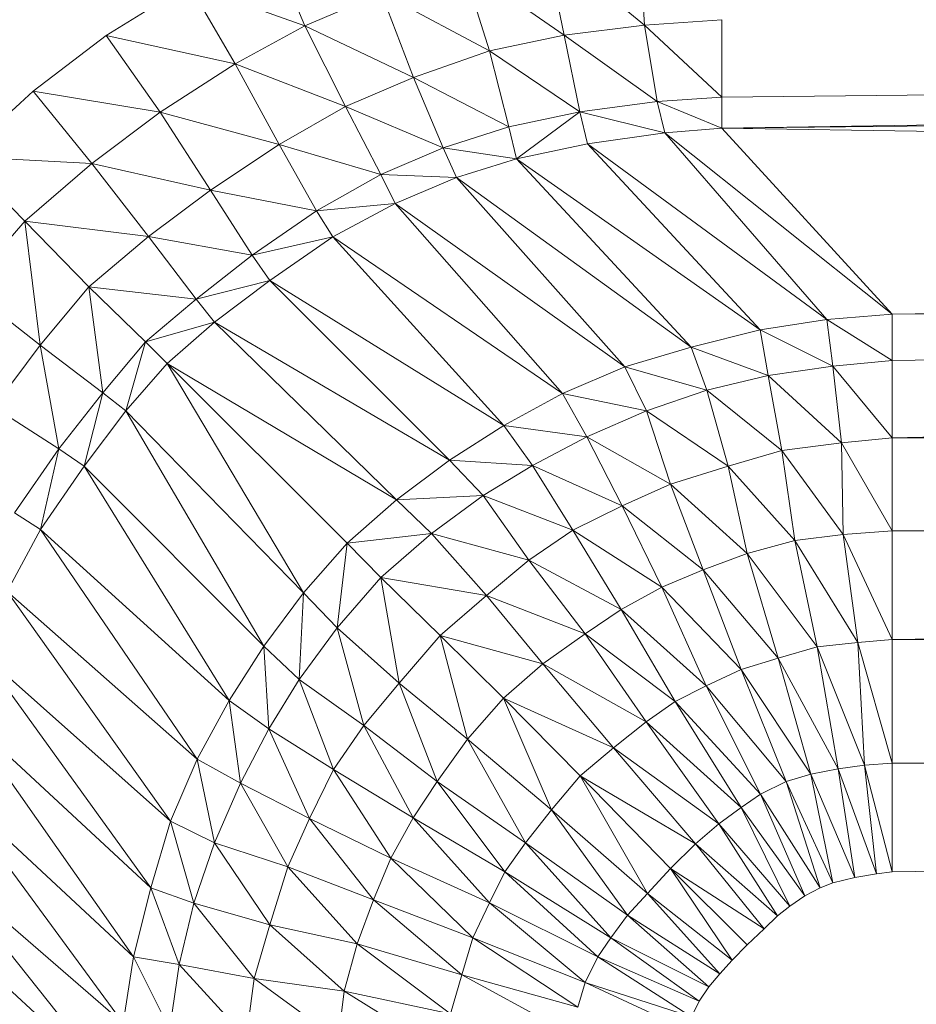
# Model space of a CAD drawing. Header units: metres. Extents: x 391.1 to 427.5, y 12.7 to 28.4.
# Tile 17 of 222: x 408.3884 to 408.4275, y 14.8713 to 14.9142. Entities that reach past the tile are written whole.
import ezdxf

# ---------------------------------------------------------------- set-up
doc = ezdxf.new("R2010")
doc.units = ezdxf.units.M
doc.layers.add('02_MOBILIARIO', color=7, linetype='Continuous', lineweight=18)

# ---------------------------------------------------------------- blocks, each defined once
blk = doc.blocks.new('Family - Plats de dutxa PS-1-153583-01_ENLLUMENAT_PS1')
at = {"layer": '02_MOBILIARIO', "color": 253, "true_color": 0xaaaaaa}
for p, q in [((0.111928, 0.737659), (0.112201, 0.733558)), ((0.112201, 0.733558), (0.111928, 0.737659)), ((0.097415, 0.733531), (0.095896, 0.737171)), ((0.095896, 0.737171), (0.097415, 0.733531)), ((0.112201, 0.733558), (0.107891, 0.737112)), ((0.108701, 0.733124), (0.107891, 0.737112)), ((0.107891, 0.737112), (0.112201, 0.733558)), ((0.107891, 0.737112), (0.108701, 0.733124)), ((0.104282, 0.73618), (0.105446, 0.732452)), ((0.108701, 0.733124), (0.104282, 0.73618)), ((0.105446, 0.732452), (0.104282, 0.73618)), ((0.104282, 0.73618), (0.108701, 0.733124)), ((0.088762, 0.733117), (0.092362, 0.735335)), ((0.088762, 0.733117), (0.092362, 0.735335)), ((0.092362, 0.735335), (0.094387, 0.731878)), ((0.097415, 0.733531), (0.092362, 0.735335)), ((0.094387, 0.731878), (0.092362, 0.735335)), ((0.092362, 0.735335), (0.097415, 0.733531)), ((0.097415, 0.733531), (0.100747, 0.734957)), ((0.100747, 0.734957), (0.097415, 0.733531)), ((0.105446, 0.732452), (0.100747, 0.734957)), ((0.10214, 0.73129), (0.100747, 0.734957)), ((0.100747, 0.734957), (0.105446, 0.732452)), ((0.100747, 0.734957), (0.10214, 0.73129)), ((0.094387, 0.731878), (0.097415, 0.733531)), ((0.097415, 0.733531), (0.094387, 0.731878)), ((0.097415, 0.733531), (0.099184, 0.730019)), ((0.10214, 0.73129), (0.097415, 0.733531)), ((0.099184, 0.730019), (0.097415, 0.733531)), ((0.097415, 0.733531), (0.10214, 0.73129)), ((0.108701, 0.733124), (0.112201, 0.733558)), ((0.112201, 0.733558), (0.108701, 0.733124)), ((0.112201, 0.733558), (0.115559, 0.7338)), ((0.115559, 0.7338), (0.112201, 0.733558)), ((0.115559, 0.730429), (0.112201, 0.733558)), ((0.112746, 0.730237), (0.112201, 0.733558)), ((0.112201, 0.733558), (0.115559, 0.730429)), ((0.112201, 0.733558), (0.112746, 0.730237)), ((0.115559, 0.7338), (0.115559, 0.730429)), ((0.409997, 0.7338), (0.115559, 0.730429)), ((0.115559, 0.730429), (0.115559, 0.7338)), ((0.409997, 0.7338), (0.115559, 0.729081)), ((0.409997, 0.7338), (0.115559, 0.730429)), ((0.115559, 0.729081), (0.409997, 0.7338)), ((0.085589, 0.730688), (0.088762, 0.733117)), ((0.085589, 0.730688), (0.088762, 0.733117)), ((0.094387, 0.731878), (0.088762, 0.733117)), ((0.09112, 0.729771), (0.088762, 0.733117)), ((0.088762, 0.733117), (0.094387, 0.731878)), ((0.088762, 0.733117), (0.09112, 0.729771)), ((0.105446, 0.732452), (0.108701, 0.733124)), ((0.108701, 0.733124), (0.105446, 0.732452)), ((0.112746, 0.730237), (0.108701, 0.733124)), ((0.109381, 0.729785), (0.108701, 0.733124)), ((0.108701, 0.733124), (0.112746, 0.730237)), ((0.108701, 0.733124), (0.109381, 0.729785)), ((0.10214, 0.73129), (0.105446, 0.732452)), ((0.105446, 0.732452), (0.10214, 0.73129)), ((0.109381, 0.729785), (0.105446, 0.732452)), ((0.106288, 0.72914), (0.105446, 0.732452)), ((0.105446, 0.732452), (0.109381, 0.729785)), ((0.105446, 0.732452), (0.106288, 0.72914)), ((0.115559, 0.729081), (0.409997, 0.732452)), ((0.115559, 0.729081), (0.409997, 0.732452)), ((0.09112, 0.729771), (0.094387, 0.731878)), ((0.094387, 0.731878), (0.09112, 0.729771)), ((0.094387, 0.731878), (0.096294, 0.728375)), ((0.099184, 0.730019), (0.094387, 0.731878)), ((0.096294, 0.728375), (0.094387, 0.731878)), ((0.094387, 0.731878), (0.099184, 0.730019)), ((0.099184, 0.730019), (0.10214, 0.73129)), ((0.10214, 0.73129), (0.099184, 0.730019)), ((0.106288, 0.72914), (0.10214, 0.73129)), ((0.103432, 0.728223), (0.10214, 0.73129)), ((0.10214, 0.73129), (0.106288, 0.72914)), ((0.10214, 0.73129), (0.103432, 0.728223)), ((0.082461, 0.727847), (0.085589, 0.730688)), ((0.082461, 0.727847), (0.085589, 0.730688)), ((0.085589, 0.730688), (0.088143, 0.72754)), ((0.09112, 0.729771), (0.085589, 0.730688)), ((0.088143, 0.72754), (0.085589, 0.730688)), ((0.085589, 0.730688), (0.09112, 0.729771)), ((0.112746, 0.730237), (0.109381, 0.729785)), ((0.109381, 0.729785), (0.112746, 0.730237)), ((0.115559, 0.730429), (0.112746, 0.730237)), ((0.112746, 0.730237), (0.115559, 0.730429)), ((0.115559, 0.729081), (0.112746, 0.730237)), ((0.113086, 0.728879), (0.112746, 0.730237)), ((0.112746, 0.730237), (0.115559, 0.729081)), ((0.112746, 0.730237), (0.113086, 0.728879)), ((0.115559, 0.730429), (0.115559, 0.729081)), ((0.115559, 0.729081), (0.115559, 0.730429)), ((0.09112, 0.729771), (0.088143, 0.72754)), ((0.088143, 0.72754), (0.09112, 0.729771)), ((0.096294, 0.728375), (0.09112, 0.729771)), ((0.093312, 0.726384), (0.09112, 0.729771)), ((0.09112, 0.729771), (0.096294, 0.728375)), ((0.09112, 0.729771), (0.093312, 0.726384)), ((0.096294, 0.728375), (0.099184, 0.730019)), ((0.099184, 0.730019), (0.096294, 0.728375)), ((0.103432, 0.728223), (0.099184, 0.730019)), ((0.100727, 0.727059), (0.099184, 0.730019)), ((0.099184, 0.730019), (0.103432, 0.728223)), ((0.099184, 0.730019), (0.100727, 0.727059)), ((0.109381, 0.729785), (0.106288, 0.72914)), ((0.109381, 0.729785), (0.106288, 0.72914)), ((0.106628, 0.727748), (0.109381, 0.729785)), ((0.109381, 0.729785), (0.106628, 0.727748)), ((0.113086, 0.728879), (0.109381, 0.729785)), ((0.109721, 0.728393), (0.109381, 0.729785)), ((0.109381, 0.729785), (0.113086, 0.728879)), ((0.109381, 0.729785), (0.109721, 0.728393)), ((0.106288, 0.72914), (0.103432, 0.728223)), ((0.103432, 0.728223), (0.106288, 0.72914)), ((0.106628, 0.727748), (0.106288, 0.72914)), ((0.106288, 0.72914), (0.106628, 0.727748)), ((0.113086, 0.728879), (0.109721, 0.728393)), ((0.109721, 0.728393), (0.113086, 0.728879)), ((0.115559, 0.729081), (0.113086, 0.728879)), ((0.113086, 0.728879), (0.115559, 0.729081)), ((0.122975, 0.720991), (0.113086, 0.728879)), ((0.120128, 0.720754), (0.113086, 0.728879)), ((0.113086, 0.728879), (0.122975, 0.720991)), ((0.113086, 0.728879), (0.120128, 0.720754)), ((0.409997, 0.724362), (0.115559, 0.729081)), ((0.122975, 0.720991), (0.115559, 0.729081)), ((0.115559, 0.729081), (0.409997, 0.724362)), ((0.115559, 0.729081), (0.122975, 0.720991)), ((0.093312, 0.726384), (0.096294, 0.728375)), ((0.096294, 0.728375), (0.093312, 0.726384)), ((0.100727, 0.727059), (0.096294, 0.728375)), ((0.097919, 0.725476), (0.096294, 0.728375)), ((0.096294, 0.728375), (0.100727, 0.727059)), ((0.096294, 0.728375), (0.097919, 0.725476)), ((0.106628, 0.727748), (0.109721, 0.728393)), ((0.106628, 0.727748), (0.109721, 0.728393)), ((0.120128, 0.720754), (0.109721, 0.728393)), ((0.117235, 0.720304), (0.109721, 0.728393)), ((0.109721, 0.728393), (0.120128, 0.720754)), ((0.109721, 0.728393), (0.117235, 0.720304)), ((0.103432, 0.728223), (0.100727, 0.727059)), ((0.100727, 0.727059), (0.103432, 0.728223)), ((0.106628, 0.727748), (0.103432, 0.728223)), ((0.10401, 0.726933), (0.103432, 0.728223)), ((0.103432, 0.728223), (0.106628, 0.727748)), ((0.103432, 0.728223), (0.10401, 0.726933)), ((0.088143, 0.72754), (0.082461, 0.727847)), ((0.085222, 0.725036), (0.082461, 0.727847)), ((0.082461, 0.727847), (0.088143, 0.72754)), ((0.082461, 0.727847), (0.085222, 0.725036)), ((0.088143, 0.72754), (0.085222, 0.725036)), ((0.085222, 0.725036), (0.088143, 0.72754)), ((0.088143, 0.72754), (0.090615, 0.724362)), ((0.093312, 0.726384), (0.088143, 0.72754)), ((0.090615, 0.724362), (0.088143, 0.72754)), ((0.088143, 0.72754), (0.093312, 0.726384)), ((0.106628, 0.727748), (0.10401, 0.726933)), ((0.10401, 0.726933), (0.106628, 0.727748)), ((0.117235, 0.720304), (0.106628, 0.727748)), ((0.11423, 0.719553), (0.106628, 0.727748)), ((0.106628, 0.727748), (0.117235, 0.720304)), ((0.106628, 0.727748), (0.11423, 0.719553)), ((0.100727, 0.727059), (0.097919, 0.725476)), ((0.097919, 0.725476), (0.100727, 0.727059)), ((0.100727, 0.727059), (0.101344, 0.725804)), ((0.10401, 0.726933), (0.100727, 0.727059)), ((0.101344, 0.725804), (0.100727, 0.727059)), ((0.100727, 0.727059), (0.10401, 0.726933)), ((0.10401, 0.726933), (0.101344, 0.725804)), ((0.101344, 0.725804), (0.10401, 0.726933)), ((0.11423, 0.719553), (0.10401, 0.726933)), ((0.111338, 0.71869), (0.10401, 0.726933)), ((0.10401, 0.726933), (0.11423, 0.719553)), ((0.10401, 0.726933), (0.111338, 0.71869)), ((0.090615, 0.724362), (0.093312, 0.726384)), ((0.093312, 0.726384), (0.090615, 0.724362)), ((0.097919, 0.725476), (0.093312, 0.726384)), ((0.095127, 0.723552), (0.093312, 0.726384)), ((0.093312, 0.726384), (0.097919, 0.725476)), ((0.093312, 0.726384), (0.095127, 0.723552)), ((0.101344, 0.725804), (0.097919, 0.725476)), ((0.097919, 0.725476), (0.101344, 0.725804)), ((0.101344, 0.725804), (0.098635, 0.724354)), ((0.098635, 0.724354), (0.101344, 0.725804)), ((0.111338, 0.71869), (0.101344, 0.725804)), ((0.108633, 0.717527), (0.101344, 0.725804)), ((0.101344, 0.725804), (0.111338, 0.71869)), ((0.101344, 0.725804), (0.108633, 0.717527)), ((0.097919, 0.725476), (0.095127, 0.723552)), ((0.095127, 0.723552), (0.097919, 0.725476)), ((0.098635, 0.724354), (0.097919, 0.725476)), ((0.097919, 0.725476), (0.098635, 0.724354)), ((0.082717, 0.722115), (0.085222, 0.725036)), ((0.085222, 0.725036), (0.082717, 0.722115)), ((0.085222, 0.725036), (0.088009, 0.722169)), ((0.085222, 0.725036), (0.085896, 0.719643)), ((0.085896, 0.719643), (0.085222, 0.725036)), ((0.090615, 0.724362), (0.085222, 0.725036)), ((0.088009, 0.722169), (0.085222, 0.725036)), ((0.085222, 0.725036), (0.090615, 0.724362)), ((0.088009, 0.722169), (0.090615, 0.724362)), ((0.090615, 0.724362), (0.088009, 0.722169)), ((0.090615, 0.724362), (0.092689, 0.721639)), ((0.095127, 0.723552), (0.090615, 0.724362)), ((0.092689, 0.721639), (0.090615, 0.724362)), ((0.090615, 0.724362), (0.095127, 0.723552)), ((0.098635, 0.724354), (0.095127, 0.723552)), ((0.095127, 0.723552), (0.098635, 0.724354)), ((0.098635, 0.724354), (0.095882, 0.72245)), ((0.095882, 0.72245), (0.098635, 0.724354)), ((0.108633, 0.717527), (0.098635, 0.724354)), ((0.106078, 0.716138), (0.098635, 0.724354)), ((0.098635, 0.724354), (0.108633, 0.717527)), ((0.098635, 0.724354), (0.106078, 0.716138)), ((0.409997, 0.724362), (0.122975, 0.720991)), ((0.122975, 0.720991), (0.409997, 0.724362)), ((0.095127, 0.723552), (0.092689, 0.721639)), ((0.092689, 0.721639), (0.095127, 0.723552)), ((0.095127, 0.723552), (0.095882, 0.72245)), ((0.095882, 0.72245), (0.095127, 0.723552)), ((0.095882, 0.72245), (0.092689, 0.721639)), ((0.092689, 0.721639), (0.095882, 0.72245)), ((0.095882, 0.72245), (0.093482, 0.720634)), ((0.093482, 0.720634), (0.095882, 0.72245)), ((0.106078, 0.716138), (0.095882, 0.72245)), ((0.103712, 0.714637), (0.095882, 0.72245)), ((0.095882, 0.72245), (0.106078, 0.716138)), ((0.095882, 0.72245), (0.103712, 0.714637)), ((0.082717, 0.722115), (0.085896, 0.719643)), ((0.085896, 0.719643), (0.082717, 0.722115)), ((0.088009, 0.722169), (0.085896, 0.719643)), ((0.085896, 0.719643), (0.088009, 0.722169)), ((0.092689, 0.721639), (0.088009, 0.722169)), ((0.09048, 0.719778), (0.088009, 0.722169)), ((0.088009, 0.722169), (0.092689, 0.721639)), ((0.088009, 0.722169), (0.09048, 0.719778)), ((0.088009, 0.722169), (0.088619, 0.717569)), ((0.088619, 0.717569), (0.088009, 0.722169)), ((0.409997, 0.722339), (0.122975, 0.718969)), ((0.409997, 0.722339), (0.122975, 0.720991)), ((0.122975, 0.720991), (0.409997, 0.722339)), ((0.409997, 0.722339), (0.122975, 0.715598)), ((0.409997, 0.722339), (0.122975, 0.718969)), ((0.122975, 0.715598), (0.409997, 0.722339)), ((0.092689, 0.721639), (0.09048, 0.719778)), ((0.09048, 0.719778), (0.092689, 0.721639)), ((0.093482, 0.720634), (0.092689, 0.721639)), ((0.092689, 0.721639), (0.093482, 0.720634)), ((0.120128, 0.720754), (0.117235, 0.720304)), ((0.117235, 0.720304), (0.120128, 0.720754)), ((0.122975, 0.720991), (0.120128, 0.720754)), ((0.120128, 0.720754), (0.122975, 0.720991)), ((0.122975, 0.718969), (0.120128, 0.720754)), ((0.120391, 0.718728), (0.120128, 0.720754)), ((0.120128, 0.720754), (0.122975, 0.718969)), ((0.120128, 0.720754), (0.120391, 0.718728)), ((0.122975, 0.718969), (0.122975, 0.720991)), ((0.122975, 0.720991), (0.122975, 0.718969)), ((0.093482, 0.720634), (0.09048, 0.719778)), ((0.09048, 0.719778), (0.093482, 0.720634)), ((0.093482, 0.720634), (0.091424, 0.718834)), ((0.091424, 0.718834), (0.093482, 0.720634)), ((0.103712, 0.714637), (0.093482, 0.720634)), ((0.101401, 0.712901), (0.093482, 0.720634)), ((0.093482, 0.720634), (0.103712, 0.714637)), ((0.093482, 0.720634), (0.101401, 0.712901)), ((0.117235, 0.720304), (0.11423, 0.719553)), ((0.11423, 0.719553), (0.117235, 0.720304)), ((0.120391, 0.718728), (0.117235, 0.720304)), ((0.117573, 0.718315), (0.117235, 0.720304)), ((0.117235, 0.720304), (0.120391, 0.718728)), ((0.117235, 0.720304), (0.117573, 0.718315)), ((0.085896, 0.719643), (0.083873, 0.716946)), ((0.083873, 0.716946), (0.085896, 0.719643)), ((0.085896, 0.719643), (0.088619, 0.717569)), ((0.085896, 0.719643), (0.086705, 0.715131)), ((0.086705, 0.715131), (0.085896, 0.719643)), ((0.088619, 0.717569), (0.085896, 0.719643)), ((0.09048, 0.719778), (0.088619, 0.717569)), ((0.088619, 0.717569), (0.09048, 0.719778)), ((0.09048, 0.719778), (0.089624, 0.716775)), ((0.089624, 0.716775), (0.09048, 0.719778)), ((0.091424, 0.718834), (0.09048, 0.719778)), ((0.09048, 0.719778), (0.091424, 0.718834)), ((0.11423, 0.719553), (0.111338, 0.71869)), ((0.111338, 0.71869), (0.11423, 0.719553)), ((0.117573, 0.718315), (0.11423, 0.719553)), ((0.114906, 0.717677), (0.11423, 0.719553)), ((0.11423, 0.719553), (0.117573, 0.718315)), ((0.11423, 0.719553), (0.114906, 0.717677)), ((0.120391, 0.718728), (0.122975, 0.718969)), ((0.122975, 0.718969), (0.120391, 0.718728)), ((0.122975, 0.718969), (0.122975, 0.715598)), ((0.122975, 0.715598), (0.122975, 0.718969)), ((0.122975, 0.715598), (0.409997, 0.718969)), ((0.122975, 0.715598), (0.409997, 0.718969)), ((0.091424, 0.718834), (0.089624, 0.716775)), ((0.089624, 0.716775), (0.091424, 0.718834)), ((0.101401, 0.712901), (0.091424, 0.718834)), ((0.099255, 0.711018), (0.091424, 0.718834)), ((0.091424, 0.718834), (0.101401, 0.712901)), ((0.091424, 0.718834), (0.099255, 0.711018)), ((0.091424, 0.718834), (0.097357, 0.708856)), ((0.097357, 0.708856), (0.091424, 0.718834)), ((0.111338, 0.71869), (0.108633, 0.717527)), ((0.108633, 0.717527), (0.111338, 0.71869)), ((0.114906, 0.717677), (0.111338, 0.71869)), ((0.112277, 0.716776), (0.111338, 0.71869)), ((0.111338, 0.71869), (0.114906, 0.717677)), ((0.111338, 0.71869), (0.112277, 0.716776)), ((0.117573, 0.718315), (0.120391, 0.718728)), ((0.120391, 0.718728), (0.117573, 0.718315)), ((0.122975, 0.715598), (0.120391, 0.718728)), ((0.120767, 0.715387), (0.120391, 0.718728)), ((0.120391, 0.718728), (0.122975, 0.715598)), ((0.120391, 0.718728), (0.120767, 0.715387)), ((0.114906, 0.717677), (0.117573, 0.718315)), ((0.117573, 0.718315), (0.114906, 0.717677)), ((0.117573, 0.718315), (0.118175, 0.71505)), ((0.120767, 0.715387), (0.117573, 0.718315)), ((0.118175, 0.71505), (0.117573, 0.718315)), ((0.117573, 0.718315), (0.120767, 0.715387)), ((0.112277, 0.716776), (0.114906, 0.717677)), ((0.114906, 0.717677), (0.112277, 0.716776)), ((0.118175, 0.71505), (0.114906, 0.717677)), ((0.115842, 0.71437), (0.114906, 0.717677)), ((0.114906, 0.717677), (0.118175, 0.71505)), ((0.114906, 0.717677), (0.115842, 0.71437)), ((0.088619, 0.717569), (0.086705, 0.715131)), ((0.086705, 0.715131), (0.088619, 0.717569)), ((0.088619, 0.717569), (0.087807, 0.714376)), ((0.087807, 0.714376), (0.088619, 0.717569)), ((0.088619, 0.717569), (0.089624, 0.716775)), ((0.089624, 0.716775), (0.088619, 0.717569)), ((0.108633, 0.717527), (0.106078, 0.716138)), ((0.106078, 0.716138), (0.108633, 0.717527)), ((0.112277, 0.716776), (0.108633, 0.717527)), ((0.109685, 0.71565), (0.108633, 0.717527)), ((0.108633, 0.717527), (0.112277, 0.716776)), ((0.108633, 0.717527), (0.109685, 0.71565)), ((0.083873, 0.716946), (0.086705, 0.715131)), ((0.086705, 0.715131), (0.083873, 0.716946)), ((0.089624, 0.716775), (0.087807, 0.714376)), ((0.087807, 0.714376), (0.089624, 0.716775)), ((0.089624, 0.716775), (0.097357, 0.708856)), ((0.089624, 0.716775), (0.095621, 0.706546)), ((0.095621, 0.706546), (0.089624, 0.716775)), ((0.097357, 0.708856), (0.089624, 0.716775)), ((0.109685, 0.71565), (0.112277, 0.716776)), ((0.112277, 0.716776), (0.109685, 0.71565)), ((0.115842, 0.71437), (0.112277, 0.716776)), ((0.113325, 0.713582), (0.112277, 0.716776)), ((0.112277, 0.716776), (0.115842, 0.71437)), ((0.112277, 0.716776), (0.113325, 0.713582)), ((0.106078, 0.716138), (0.103712, 0.714637)), ((0.103712, 0.714637), (0.106078, 0.716138)), ((0.109685, 0.71565), (0.106078, 0.716138)), ((0.107314, 0.714408), (0.106078, 0.716138)), ((0.106078, 0.716138), (0.109685, 0.71565)), ((0.106078, 0.716138), (0.107314, 0.714408)), ((0.107314, 0.714408), (0.109685, 0.71565)), ((0.109685, 0.71565), (0.107314, 0.714408)), ((0.113325, 0.713582), (0.109685, 0.71565)), ((0.111221, 0.712644), (0.109685, 0.71565)), ((0.109685, 0.71565), (0.113325, 0.713582)), ((0.109685, 0.71565), (0.111221, 0.712644)), ((0.122975, 0.715598), (0.120767, 0.715387)), ((0.120767, 0.715387), (0.122975, 0.715598)), ((0.122975, 0.715598), (0.122975, 0.711553)), ((0.409997, 0.714444), (0.122975, 0.715598)), ((0.122975, 0.711553), (0.122975, 0.715598)), ((0.122975, 0.715598), (0.409997, 0.714444)), ((0.086705, 0.715131), (0.084782, 0.712339)), ((0.084782, 0.712339), (0.086705, 0.715131)), ((0.086705, 0.715131), (0.085903, 0.711623)), ((0.085903, 0.711623), (0.086705, 0.715131)), ((0.086705, 0.715131), (0.087807, 0.714376)), ((0.087807, 0.714376), (0.086705, 0.715131)), ((0.120767, 0.715387), (0.118175, 0.71505)), ((0.118175, 0.71505), (0.120767, 0.715387)), ((0.122975, 0.711553), (0.120767, 0.715387)), ((0.120838, 0.711395), (0.120767, 0.715387)), ((0.120767, 0.715387), (0.122975, 0.711553)), ((0.120767, 0.715387), (0.120838, 0.711395)), ((0.118175, 0.71505), (0.115842, 0.71437)), ((0.115842, 0.71437), (0.118175, 0.71505)), ((0.118175, 0.71505), (0.118734, 0.711132)), ((0.120838, 0.711395), (0.118175, 0.71505)), ((0.118734, 0.711132), (0.118175, 0.71505)), ((0.118175, 0.71505), (0.120838, 0.711395)), ((0.087807, 0.714376), (0.085903, 0.711623)), ((0.085903, 0.711623), (0.087807, 0.714376)), ((0.087807, 0.714376), (0.095621, 0.706546)), ((0.087807, 0.714376), (0.09412, 0.704179)), ((0.09412, 0.704179), (0.087807, 0.714376)), ((0.095621, 0.706546), (0.087807, 0.714376)), ((0.103712, 0.714637), (0.101401, 0.712901)), ((0.101401, 0.712901), (0.103712, 0.714637)), ((0.107314, 0.714408), (0.103712, 0.714637)), ((0.105173, 0.713095), (0.103712, 0.714637)), ((0.103712, 0.714637), (0.107314, 0.714408)), ((0.103712, 0.714637), (0.105173, 0.713095)), ((0.105173, 0.713095), (0.107314, 0.714408)), ((0.107314, 0.714408), (0.105173, 0.713095)), ((0.111221, 0.712644), (0.107314, 0.714408)), ((0.10908, 0.711593), (0.107314, 0.714408)), ((0.107314, 0.714408), (0.111221, 0.712644)), ((0.107314, 0.714408), (0.10908, 0.711593)), ((0.113325, 0.713582), (0.115842, 0.71437)), ((0.115842, 0.71437), (0.113325, 0.713582)), ((0.118734, 0.711132), (0.115842, 0.71437)), ((0.116668, 0.710569), (0.115842, 0.71437)), ((0.115842, 0.71437), (0.118734, 0.711132)), ((0.115842, 0.71437), (0.116668, 0.710569)), ((0.409997, 0.714444), (0.122975, 0.711553)), ((0.122975, 0.711553), (0.409997, 0.714444)), ((0.113325, 0.713582), (0.111221, 0.712644)), ((0.111221, 0.712644), (0.113325, 0.713582)), ((0.116668, 0.710569), (0.113325, 0.713582)), ((0.114752, 0.709856), (0.113325, 0.713582)), ((0.113325, 0.713582), (0.116668, 0.710569)), ((0.113325, 0.713582), (0.114752, 0.709856)), ((0.105173, 0.713095), (0.101401, 0.712901)), ((0.101401, 0.712901), (0.105173, 0.713095)), ((0.102919, 0.711443), (0.105173, 0.713095)), ((0.105173, 0.713095), (0.102919, 0.711443)), ((0.10908, 0.711593), (0.105173, 0.713095)), ((0.107164, 0.71028), (0.105173, 0.713095)), ((0.105173, 0.713095), (0.10908, 0.711593)), ((0.105173, 0.713095), (0.107164, 0.71028)), ((0.101401, 0.712901), (0.099255, 0.711018)), ((0.099255, 0.711018), (0.101401, 0.712901)), ((0.102919, 0.711443), (0.101401, 0.712901)), ((0.101401, 0.712901), (0.102919, 0.711443)), ((0.111221, 0.712644), (0.10908, 0.711593)), ((0.10908, 0.711593), (0.111221, 0.712644)), ((0.114752, 0.709856), (0.111221, 0.712644)), ((0.112949, 0.709105), (0.111221, 0.712644)), ((0.111221, 0.712644), (0.114752, 0.709856)), ((0.111221, 0.712644), (0.112949, 0.709105)), ((0.084782, 0.712339), (0.085903, 0.711623)), ((0.085903, 0.711623), (0.084782, 0.712339)), ((0.085903, 0.711623), (0.084454, 0.708914)), ((0.084454, 0.708914), (0.085903, 0.711623)), ((0.085903, 0.711623), (0.09412, 0.704179)), ((0.085903, 0.711623), (0.092731, 0.701625)), ((0.092731, 0.701625), (0.085903, 0.711623)), ((0.09412, 0.704179), (0.085903, 0.711623)), ((0.102919, 0.711443), (0.099255, 0.711018)), ((0.099255, 0.711018), (0.102919, 0.711443)), ((0.100727, 0.70953), (0.102919, 0.711443)), ((0.102919, 0.711443), (0.100727, 0.70953)), ((0.107164, 0.71028), (0.102919, 0.711443)), ((0.105323, 0.708741), (0.102919, 0.711443)), ((0.102919, 0.711443), (0.107164, 0.71028)), ((0.102919, 0.711443), (0.105323, 0.708741)), ((0.10908, 0.711593), (0.107164, 0.71028)), ((0.107164, 0.71028), (0.10908, 0.711593)), ((0.112949, 0.709105), (0.10908, 0.711593)), ((0.111184, 0.70813), (0.10908, 0.711593)), ((0.10908, 0.711593), (0.112949, 0.709105)), ((0.10908, 0.711593), (0.111184, 0.70813)), ((0.120838, 0.711395), (0.118734, 0.711132)), ((0.118734, 0.711132), (0.120838, 0.711395)), ((0.122975, 0.711553), (0.120838, 0.711395)), ((0.120838, 0.711395), (0.122975, 0.711553)), ((0.122975, 0.706834), (0.120838, 0.711395)), ((0.121477, 0.706692), (0.120838, 0.711395)), ((0.120838, 0.711395), (0.122975, 0.706834)), ((0.120838, 0.711395), (0.121477, 0.706692)), ((0.409997, 0.710205), (0.122975, 0.711553)), ((0.122975, 0.706834), (0.122975, 0.711553)), ((0.122975, 0.711553), (0.409997, 0.710205)), ((0.122975, 0.711553), (0.122975, 0.706834)), ((0.099255, 0.711018), (0.097357, 0.708856)), ((0.097357, 0.708856), (0.099255, 0.711018)), ((0.099255, 0.711018), (0.098815, 0.707339)), ((0.098815, 0.707339), (0.099255, 0.711018)), ((0.100727, 0.70953), (0.099255, 0.711018)), ((0.099255, 0.711018), (0.100727, 0.70953)), ((0.118734, 0.711132), (0.116668, 0.710569)), ((0.116668, 0.710569), (0.118734, 0.711132)), ((0.121477, 0.706692), (0.118734, 0.711132)), ((0.119711, 0.706505), (0.118734, 0.711132)), ((0.118734, 0.711132), (0.121477, 0.706692)), ((0.118734, 0.711132), (0.119711, 0.706505)), ((0.114752, 0.709856), (0.116668, 0.710569)), ((0.116668, 0.710569), (0.114752, 0.709856)), ((0.116668, 0.710569), (0.11802, 0.706017)), ((0.119711, 0.706505), (0.116668, 0.710569)), ((0.11802, 0.706017), (0.116668, 0.710569)), ((0.116668, 0.710569), (0.119711, 0.706505)), ((0.107164, 0.71028), (0.105323, 0.708741)), ((0.105323, 0.708741), (0.107164, 0.71028)), ((0.111184, 0.70813), (0.107164, 0.71028)), ((0.109606, 0.707079), (0.107164, 0.71028)), ((0.107164, 0.71028), (0.111184, 0.70813)), ((0.107164, 0.71028), (0.109606, 0.707079)), ((0.409997, 0.710205), (0.122975, 0.706834)), ((0.122975, 0.706834), (0.409997, 0.710205)), ((0.098815, 0.707339), (0.100727, 0.70953)), ((0.100727, 0.70953), (0.098815, 0.707339)), ((0.105323, 0.708741), (0.100727, 0.70953)), ((0.103297, 0.707003), (0.100727, 0.70953)), ((0.100727, 0.70953), (0.105323, 0.708741)), ((0.100727, 0.70953), (0.103297, 0.707003)), ((0.100727, 0.70953), (0.101517, 0.704934)), ((0.101517, 0.704934), (0.100727, 0.70953)), ((0.112949, 0.709105), (0.114752, 0.709856)), ((0.114752, 0.709856), (0.112949, 0.709105)), ((0.11802, 0.706017), (0.114752, 0.709856)), ((0.116405, 0.705529), (0.114752, 0.709856)), ((0.114752, 0.709856), (0.11802, 0.706017)), ((0.114752, 0.709856), (0.116405, 0.705529)), ((0.111184, 0.70813), (0.112949, 0.709105)), ((0.112949, 0.709105), (0.111184, 0.70813)), ((0.116405, 0.705529), (0.112949, 0.709105)), ((0.114885, 0.704811), (0.112949, 0.709105)), ((0.112949, 0.709105), (0.116405, 0.705529)), ((0.112949, 0.709105), (0.114885, 0.704811)), ((0.084454, 0.708914), (0.092731, 0.701625)), ((0.084454, 0.708914), (0.091568, 0.69892)), ((0.091568, 0.69892), (0.084454, 0.708914)), ((0.092731, 0.701625), (0.084454, 0.708914)), ((0.097357, 0.708856), (0.095621, 0.706546)), ((0.095621, 0.706546), (0.097357, 0.708856)), ((0.097357, 0.708856), (0.097163, 0.705085)), ((0.097163, 0.705085), (0.097357, 0.708856)), ((0.097357, 0.708856), (0.098815, 0.707339)), ((0.098815, 0.707339), (0.097357, 0.708856)), ((0.105323, 0.708741), (0.103297, 0.707003)), ((0.103297, 0.707003), (0.105323, 0.708741)), ((0.105323, 0.708741), (0.107765, 0.705765)), ((0.109606, 0.707079), (0.105323, 0.708741)), ((0.107765, 0.705765), (0.105323, 0.708741)), ((0.105323, 0.708741), (0.109606, 0.707079)), ((0.109606, 0.707079), (0.111184, 0.70813)), ((0.111184, 0.70813), (0.109606, 0.707079)), ((0.114885, 0.704811), (0.111184, 0.70813)), ((0.113536, 0.704137), (0.111184, 0.70813)), ((0.111184, 0.70813), (0.114885, 0.704811)), ((0.111184, 0.70813), (0.113536, 0.704137)), ((0.097163, 0.705085), (0.098815, 0.707339)), ((0.098815, 0.707339), (0.097163, 0.705085)), ((0.098815, 0.707339), (0.101517, 0.704934)), ((0.098815, 0.707339), (0.099978, 0.703094)), ((0.099978, 0.703094), (0.098815, 0.707339)), ((0.101517, 0.704934), (0.098815, 0.707339)), ((0.103297, 0.707003), (0.101517, 0.704934)), ((0.101517, 0.704934), (0.103297, 0.707003)), ((0.107765, 0.705765), (0.103297, 0.707003)), ((0.106053, 0.704275), (0.103297, 0.707003)), ((0.103297, 0.707003), (0.107765, 0.705765)), ((0.103297, 0.707003), (0.106053, 0.704275)), ((0.103297, 0.707003), (0.104493, 0.702493)), ((0.104493, 0.702493), (0.103297, 0.707003)), ((0.107765, 0.705765), (0.109606, 0.707079)), ((0.109606, 0.707079), (0.107765, 0.705765)), ((0.113536, 0.704137), (0.109606, 0.707079)), ((0.112273, 0.70324), (0.109606, 0.707079)), ((0.109606, 0.707079), (0.113536, 0.704137)), ((0.109606, 0.707079), (0.112273, 0.70324)), ((0.095621, 0.706546), (0.09412, 0.704179)), ((0.09412, 0.704179), (0.095621, 0.706546)), ((0.095621, 0.706546), (0.097163, 0.705085)), ((0.095621, 0.706546), (0.09585, 0.702943)), ((0.09585, 0.702943), (0.095621, 0.706546)), ((0.097163, 0.705085), (0.095621, 0.706546)), ((0.119711, 0.706505), (0.121477, 0.706692)), ((0.121477, 0.706692), (0.119711, 0.706505)), ((0.121477, 0.706692), (0.122975, 0.706834)), ((0.122975, 0.706834), (0.121477, 0.706692)), ((0.122975, 0.701441), (0.121477, 0.706692)), ((0.121777, 0.701357), (0.121477, 0.706692)), ((0.121477, 0.706692), (0.122975, 0.701441)), ((0.121477, 0.706692), (0.121777, 0.701357)), ((0.122975, 0.706834), (0.122975, 0.701441)), ((0.409997, 0.704811), (0.122975, 0.706834)), ((0.122975, 0.701441), (0.122975, 0.706834)), ((0.122975, 0.706834), (0.409997, 0.704811)), ((0.083325, 0.706248), (0.091568, 0.69892)), ((0.083325, 0.706248), (0.090705, 0.696028)), ((0.090705, 0.696028), (0.083325, 0.706248)), ((0.091568, 0.69892), (0.083325, 0.706248)), ((0.11802, 0.706017), (0.119711, 0.706505)), ((0.119711, 0.706505), (0.11802, 0.706017)), ((0.121777, 0.701357), (0.119711, 0.706505)), ((0.120627, 0.701205), (0.119711, 0.706505)), ((0.119711, 0.706505), (0.121777, 0.701357)), ((0.119711, 0.706505), (0.120627, 0.701205)), ((0.106053, 0.704275), (0.107765, 0.705765)), ((0.107765, 0.705765), (0.106053, 0.704275)), ((0.112273, 0.70324), (0.107765, 0.705765)), ((0.11084, 0.702115), (0.107765, 0.705765)), ((0.107765, 0.705765), (0.112273, 0.70324)), ((0.107765, 0.705765), (0.11084, 0.702115)), ((0.11802, 0.706017), (0.116405, 0.705529)), ((0.116405, 0.705529), (0.11802, 0.706017)), ((0.120627, 0.701205), (0.11802, 0.706017)), ((0.119433, 0.700966), (0.11802, 0.706017)), ((0.11802, 0.706017), (0.120627, 0.701205)), ((0.11802, 0.706017), (0.119433, 0.700966)), ((0.116405, 0.705529), (0.114885, 0.704811)), ((0.114885, 0.704811), (0.116405, 0.705529)), ((0.119433, 0.700966), (0.116405, 0.705529)), ((0.118359, 0.700646), (0.116405, 0.705529)), ((0.116405, 0.705529), (0.119433, 0.700966)), ((0.116405, 0.705529), (0.118359, 0.700646)), ((0.09585, 0.702943), (0.097163, 0.705085)), ((0.097163, 0.705085), (0.09585, 0.702943)), ((0.097163, 0.705085), (0.099978, 0.703094)), ((0.097163, 0.705085), (0.098664, 0.701178)), ((0.098664, 0.701178), (0.097163, 0.705085)), ((0.099978, 0.703094), (0.097163, 0.705085)), ((0.101517, 0.704934), (0.099978, 0.703094)), ((0.099978, 0.703094), (0.101517, 0.704934)), ((0.101517, 0.704934), (0.104493, 0.702493)), ((0.101517, 0.704934), (0.103179, 0.700652)), ((0.103179, 0.700652), (0.101517, 0.704934)), ((0.104493, 0.702493), (0.101517, 0.704934)), ((0.114885, 0.704811), (0.113536, 0.704137)), ((0.113536, 0.704137), (0.114885, 0.704811)), ((0.118359, 0.700646), (0.114885, 0.704811)), ((0.117241, 0.700099), (0.114885, 0.704811)), ((0.114885, 0.704811), (0.118359, 0.700646)), ((0.114885, 0.704811), (0.117241, 0.700099)), ((0.409997, 0.704811), (0.122975, 0.701441)), ((0.122975, 0.701441), (0.409997, 0.704811)), ((0.09412, 0.704179), (0.092731, 0.701625)), ((0.092731, 0.701625), (0.09412, 0.704179)), ((0.09412, 0.704179), (0.09585, 0.702943)), ((0.09412, 0.704179), (0.094608, 0.700573)), ((0.094608, 0.700573), (0.09412, 0.704179)), ((0.09585, 0.702943), (0.09412, 0.704179)), ((0.106053, 0.704275), (0.104493, 0.702493)), ((0.104493, 0.702493), (0.106053, 0.704275)), ((0.11084, 0.702115), (0.106053, 0.704275)), ((0.10939, 0.700904), (0.106053, 0.704275)), ((0.106053, 0.704275), (0.11084, 0.702115)), ((0.106053, 0.704275), (0.10939, 0.700904)), ((0.106053, 0.704275), (0.108143, 0.699418)), ((0.108143, 0.699418), (0.106053, 0.704275)), ((0.113536, 0.704137), (0.112273, 0.70324)), ((0.112273, 0.70324), (0.113536, 0.704137)), ((0.117241, 0.700099), (0.113536, 0.704137)), ((0.116405, 0.699521), (0.113536, 0.704137)), ((0.113536, 0.704137), (0.117241, 0.700099)), ((0.113536, 0.704137), (0.116405, 0.699521)), ((0.08251, 0.70363), (0.090705, 0.696028)), ((0.08251, 0.70363), (0.089954, 0.693022)), ((0.089954, 0.693022), (0.08251, 0.70363)), ((0.090705, 0.696028), (0.08251, 0.70363)), ((0.099978, 0.703094), (0.098664, 0.701178)), ((0.098664, 0.701178), (0.099978, 0.703094)), ((0.103179, 0.700652), (0.099978, 0.703094)), ((0.099978, 0.703094), (0.103179, 0.700652)), ((0.099978, 0.703094), (0.102128, 0.699074)), ((0.102128, 0.699074), (0.099978, 0.703094)), ((0.112273, 0.70324), (0.11084, 0.702115)), ((0.11084, 0.702115), (0.112273, 0.70324)), ((0.112273, 0.70324), (0.115428, 0.698808)), ((0.116405, 0.699521), (0.112273, 0.70324)), ((0.115428, 0.698808), (0.112273, 0.70324)), ((0.112273, 0.70324), (0.116405, 0.699521)), ((0.094608, 0.700573), (0.09585, 0.702943)), ((0.09585, 0.702943), (0.094608, 0.700573)), ((0.098664, 0.701178), (0.09585, 0.702943)), ((0.09585, 0.702943), (0.098664, 0.701178)), ((0.09585, 0.702943), (0.097614, 0.699037)), ((0.097614, 0.699037), (0.09585, 0.702943)), ((0.104493, 0.702493), (0.103179, 0.700652)), ((0.103179, 0.700652), (0.104493, 0.702493)), ((0.104493, 0.702493), (0.108143, 0.699418)), ((0.104493, 0.702493), (0.107018, 0.697985)), ((0.107018, 0.697985), (0.104493, 0.702493)), ((0.108143, 0.699418), (0.104493, 0.702493)), ((0.11084, 0.702115), (0.10939, 0.700904)), ((0.10939, 0.700904), (0.11084, 0.702115)), ((0.115428, 0.698808), (0.11084, 0.702115)), ((0.114422, 0.697934), (0.11084, 0.702115)), ((0.11084, 0.702115), (0.115428, 0.698808)), ((0.11084, 0.702115), (0.114422, 0.697934)), ((0.092731, 0.701625), (0.091568, 0.69892)), ((0.091568, 0.69892), (0.092731, 0.701625)), ((0.092731, 0.701625), (0.094608, 0.700573)), ((0.092731, 0.701625), (0.093482, 0.697981)), ((0.093482, 0.697981), (0.092731, 0.701625)), ((0.094608, 0.700573), (0.092731, 0.701625)), ((0.122975, 0.701441), (0.121777, 0.701357)), ((0.121777, 0.701357), (0.122975, 0.701441)), ((0.409997, 0.700092), (0.122975, 0.701441)), ((0.122975, 0.696721), (0.122975, 0.701441)), ((0.122975, 0.701441), (0.409997, 0.700092)), ((0.122975, 0.701441), (0.122975, 0.696721)), ((0.097614, 0.699037), (0.098664, 0.701178)), ((0.098664, 0.701178), (0.097614, 0.699037)), ((0.098664, 0.701178), (0.102128, 0.699074)), ((0.098664, 0.701178), (0.101152, 0.697309)), ((0.101152, 0.697309), (0.098664, 0.701178)), ((0.102128, 0.699074), (0.098664, 0.701178)), ((0.119433, 0.700966), (0.118359, 0.700646)), ((0.118359, 0.700646), (0.119433, 0.700966)), ((0.120627, 0.701205), (0.119433, 0.700966)), ((0.119433, 0.700966), (0.120627, 0.701205)), ((0.121343, 0.696479), (0.119433, 0.700966)), ((0.120388, 0.696241), (0.119433, 0.700966)), ((0.119433, 0.700966), (0.121343, 0.696479)), ((0.119433, 0.700966), (0.120388, 0.696241)), ((0.121777, 0.701357), (0.120627, 0.701205)), ((0.120627, 0.701205), (0.121777, 0.701357)), ((0.122297, 0.696631), (0.120627, 0.701205)), ((0.121343, 0.696479), (0.120627, 0.701205)), ((0.120627, 0.701205), (0.122297, 0.696631)), ((0.120627, 0.701205), (0.121343, 0.696479)), ((0.122975, 0.696721), (0.121777, 0.701357)), ((0.122297, 0.696631), (0.121777, 0.701357)), ((0.121777, 0.701357), (0.122975, 0.696721)), ((0.121777, 0.701357), (0.122297, 0.696631)), ((0.081865, 0.700537), (0.089954, 0.693022)), ((0.081865, 0.700537), (0.089504, 0.69013)), ((0.089504, 0.69013), (0.081865, 0.700537)), ((0.089954, 0.693022), (0.081865, 0.700537)), ((0.093482, 0.697981), (0.094608, 0.700573)), ((0.094608, 0.700573), (0.093482, 0.697981)), ((0.094608, 0.700573), (0.097614, 0.699037)), ((0.094608, 0.700573), (0.096675, 0.696933)), ((0.096675, 0.696933), (0.094608, 0.700573)), ((0.097614, 0.699037), (0.094608, 0.700573)), ((0.103179, 0.700652), (0.102128, 0.699074)), ((0.102128, 0.699074), (0.103179, 0.700652)), ((0.103179, 0.700652), (0.107018, 0.697985)), ((0.103179, 0.700652), (0.106121, 0.696721)), ((0.106121, 0.696721), (0.103179, 0.700652)), ((0.107018, 0.697985), (0.103179, 0.700652)), ((0.108143, 0.699418), (0.10939, 0.700904)), ((0.10939, 0.700904), (0.108143, 0.699418)), ((0.10939, 0.700904), (0.113322, 0.696868)), ((0.10939, 0.700904), (0.112328, 0.695784)), ((0.112328, 0.695784), (0.10939, 0.700904)), ((0.114422, 0.697934), (0.10939, 0.700904)), ((0.113322, 0.696868), (0.10939, 0.700904)), ((0.10939, 0.700904), (0.114422, 0.697934)), ((0.117241, 0.700099), (0.118359, 0.700646)), ((0.118359, 0.700646), (0.117241, 0.700099)), ((0.120388, 0.696241), (0.118359, 0.700646)), ((0.119845, 0.696024), (0.118359, 0.700646)), ((0.118359, 0.700646), (0.120388, 0.696241)), ((0.118359, 0.700646), (0.119845, 0.696024)), ((0.117241, 0.700099), (0.116405, 0.699521)), ((0.116405, 0.699521), (0.117241, 0.700099)), ((0.119845, 0.696024), (0.117241, 0.700099)), ((0.119173, 0.695677), (0.117241, 0.700099)), ((0.117241, 0.700099), (0.119845, 0.696024)), ((0.117241, 0.700099), (0.119173, 0.695677)), ((0.122975, 0.696721), (0.409997, 0.700092)), ((0.409997, 0.700092), (0.122975, 0.696721)), ((0.108143, 0.699418), (0.107018, 0.697985)), ((0.107018, 0.697985), (0.108143, 0.699418)), ((0.112328, 0.695784), (0.108143, 0.699418)), ((0.108143, 0.699418), (0.112328, 0.695784)), ((0.108143, 0.699418), (0.11145, 0.694829)), ((0.11145, 0.694829), (0.108143, 0.699418)), ((0.116405, 0.699521), (0.115428, 0.698808)), ((0.115428, 0.698808), (0.116405, 0.699521)), ((0.116405, 0.699521), (0.118521, 0.69522)), ((0.119173, 0.695677), (0.116405, 0.699521)), ((0.118521, 0.69522), (0.116405, 0.699521)), ((0.116405, 0.699521), (0.119173, 0.695677)), ((0.091568, 0.69892), (0.090705, 0.696028)), ((0.090705, 0.696028), (0.091568, 0.69892)), ((0.093482, 0.697981), (0.091568, 0.69892)), ((0.091568, 0.69892), (0.093482, 0.697981)), ((0.091568, 0.69892), (0.092581, 0.695351)), ((0.092581, 0.695351), (0.091568, 0.69892)), ((0.097614, 0.699037), (0.096675, 0.696933)), ((0.096675, 0.696933), (0.097614, 0.699037)), ((0.101152, 0.697309), (0.097614, 0.699037)), ((0.097614, 0.699037), (0.101152, 0.697309)), ((0.097614, 0.699037), (0.100402, 0.695505)), ((0.100402, 0.695505), (0.097614, 0.699037)), ((0.102128, 0.699074), (0.101152, 0.697309)), ((0.101152, 0.697309), (0.102128, 0.699074)), ((0.106121, 0.696721), (0.102128, 0.699074)), ((0.102128, 0.699074), (0.106121, 0.696721)), ((0.102128, 0.699074), (0.105446, 0.695373)), ((0.105446, 0.695373), (0.102128, 0.699074)), ((0.115428, 0.698808), (0.114422, 0.697934)), ((0.114422, 0.697934), (0.115428, 0.698808)), ((0.118521, 0.69522), (0.115428, 0.698808)), ((0.117982, 0.694799), (0.115428, 0.698808)), ((0.115428, 0.698808), (0.118521, 0.69522)), ((0.115428, 0.698808), (0.117982, 0.694799)), ((0.093482, 0.697981), (0.092581, 0.695351)), ((0.092581, 0.695351), (0.093482, 0.697981)), ((0.096675, 0.696933), (0.093482, 0.697981)), ((0.093482, 0.697981), (0.096675, 0.696933)), ((0.093482, 0.697981), (0.095887, 0.694416)), ((0.095887, 0.694416), (0.093482, 0.697981)), ((0.107018, 0.697985), (0.106121, 0.696721)), ((0.106121, 0.696721), (0.107018, 0.697985)), ((0.11145, 0.694829), (0.107018, 0.697985)), ((0.107018, 0.697985), (0.11145, 0.694829)), ((0.107018, 0.697985), (0.110737, 0.693853)), ((0.110737, 0.693853), (0.107018, 0.697985)), ((0.114422, 0.697934), (0.113322, 0.696868)), ((0.113322, 0.696868), (0.114422, 0.697934)), ((0.117982, 0.694799), (0.114422, 0.697934)), ((0.117397, 0.694244), (0.114422, 0.697934)), ((0.114422, 0.697934), (0.117982, 0.694799)), ((0.114422, 0.697934), (0.117397, 0.694244)), ((0.081379, 0.697171), (0.089504, 0.69013)), ((0.081379, 0.697171), (0.089267, 0.687283)), ((0.089267, 0.687283), (0.081379, 0.697171)), ((0.089504, 0.69013), (0.081379, 0.697171)), ((0.100402, 0.695505), (0.101152, 0.697309)), ((0.101152, 0.697309), (0.100402, 0.695505)), ((0.101152, 0.697309), (0.105446, 0.695373)), ((0.101152, 0.697309), (0.104729, 0.693853)), ((0.104729, 0.693853), (0.101152, 0.697309)), ((0.105446, 0.695373), (0.101152, 0.697309)), ((0.096675, 0.696933), (0.095887, 0.694416)), ((0.095887, 0.694416), (0.096675, 0.696933)), ((0.100402, 0.695505), (0.096675, 0.696933)), ((0.096675, 0.696933), (0.100402, 0.695505)), ((0.096675, 0.696933), (0.099689, 0.69359)), ((0.099689, 0.69359), (0.096675, 0.696933)), ((0.106121, 0.696721), (0.105446, 0.695373)), ((0.105446, 0.695373), (0.106121, 0.696721)), ((0.106121, 0.696721), (0.110737, 0.693853)), ((0.106121, 0.696721), (0.110159, 0.693016)), ((0.110159, 0.693016), (0.106121, 0.696721)), ((0.110737, 0.693853), (0.106121, 0.696721)), ((0.113322, 0.696868), (0.112328, 0.695784)), ((0.112328, 0.695784), (0.113322, 0.696868)), ((0.117397, 0.694244), (0.113322, 0.696868)), ((0.116662, 0.693539), (0.113322, 0.696868)), ((0.113322, 0.696868), (0.117397, 0.694244)), ((0.113322, 0.696868), (0.116662, 0.693539)), ((0.113322, 0.696868), (0.116017, 0.692878)), ((0.116017, 0.692878), (0.113322, 0.696868)), ((0.122297, 0.696631), (0.122975, 0.696721)), ((0.122975, 0.696721), (0.122297, 0.696631)), ((0.119845, 0.696024), (0.120388, 0.696241)), ((0.120388, 0.696241), (0.119845, 0.696024)), ((0.120388, 0.696241), (0.121343, 0.696479)), ((0.121343, 0.696479), (0.120388, 0.696241)), ((0.121343, 0.696479), (0.122297, 0.696631)), ((0.122297, 0.696631), (0.121343, 0.696479)), ((0.090705, 0.696028), (0.089954, 0.693022)), ((0.089954, 0.693022), (0.090705, 0.696028)), ((0.090705, 0.696028), (0.092581, 0.695351)), ((0.090705, 0.696028), (0.091943, 0.692684)), ((0.091943, 0.692684), (0.090705, 0.696028)), ((0.092581, 0.695351), (0.090705, 0.696028)), ((0.119173, 0.695677), (0.119845, 0.696024)), ((0.119845, 0.696024), (0.119173, 0.695677)), ((0.099689, 0.69359), (0.100402, 0.695505)), ((0.100402, 0.695505), (0.099689, 0.69359)), ((0.100402, 0.695505), (0.104729, 0.693853)), ((0.100402, 0.695505), (0.104241, 0.692237)), ((0.104241, 0.692237), (0.100402, 0.695505)), ((0.104729, 0.693853), (0.100402, 0.695505)), ((0.11145, 0.694829), (0.112328, 0.695784)), ((0.112328, 0.695784), (0.11145, 0.694829)), ((0.116017, 0.692878), (0.112328, 0.695784)), ((0.112328, 0.695784), (0.116017, 0.692878)), ((0.112328, 0.695784), (0.115478, 0.692278)), ((0.115478, 0.692278), (0.112328, 0.695784)), ((0.118521, 0.69522), (0.119173, 0.695677)), ((0.119173, 0.695677), (0.118521, 0.69522)), ((0.092581, 0.695351), (0.091943, 0.692684)), ((0.091943, 0.692684), (0.092581, 0.695351)), ((0.095887, 0.694416), (0.092581, 0.695351)), ((0.092581, 0.695351), (0.095887, 0.694416)), ((0.092581, 0.695351), (0.095208, 0.692083)), ((0.095208, 0.692083), (0.092581, 0.695351)), ((0.105446, 0.695373), (0.104729, 0.693853)), ((0.104729, 0.693853), (0.105446, 0.695373)), ((0.105446, 0.695373), (0.110159, 0.693016)), ((0.105446, 0.695373), (0.109611, 0.691899)), ((0.109611, 0.691899), (0.105446, 0.695373)), ((0.110159, 0.693016), (0.105446, 0.695373)), ((0.117982, 0.694799), (0.118521, 0.69522)), ((0.118521, 0.69522), (0.117982, 0.694799)), ((0.089267, 0.687283), (0.081177, 0.694699)), ((0.081177, 0.694699), (0.089267, 0.687283)), ((0.110737, 0.693853), (0.11145, 0.694829)), ((0.11145, 0.694829), (0.110737, 0.693853)), ((0.11145, 0.694829), (0.115478, 0.692278)), ((0.11145, 0.694829), (0.114998, 0.691722)), ((0.114998, 0.691722), (0.11145, 0.694829)), ((0.115478, 0.692278), (0.11145, 0.694829)), ((0.117397, 0.694244), (0.117982, 0.694799)), ((0.117982, 0.694799), (0.117397, 0.694244)), ((0.095887, 0.694416), (0.095208, 0.692083)), ((0.095208, 0.692083), (0.095887, 0.694416)), ((0.095887, 0.694416), (0.099689, 0.69359)), ((0.095887, 0.694416), (0.099126, 0.691524)), ((0.099126, 0.691524), (0.095887, 0.694416)), ((0.099689, 0.69359), (0.095887, 0.694416)), ((0.116662, 0.693539), (0.117397, 0.694244)), ((0.117397, 0.694244), (0.116662, 0.693539)), ((0.104729, 0.693853), (0.104241, 0.692237)), ((0.104241, 0.692237), (0.104729, 0.693853)), ((0.104729, 0.693853), (0.109611, 0.691899)), ((0.104729, 0.693853), (0.109291, 0.690825)), ((0.109291, 0.690825), (0.104729, 0.693853)), ((0.109611, 0.691899), (0.104729, 0.693853)), ((0.110159, 0.693016), (0.110737, 0.693853)), ((0.110737, 0.693853), (0.110159, 0.693016)), ((0.110737, 0.693853), (0.114998, 0.691722)), ((0.110737, 0.693853), (0.114581, 0.691085)), ((0.114581, 0.691085), (0.110737, 0.693853)), ((0.114998, 0.691722), (0.110737, 0.693853)), ((0.099126, 0.691524), (0.099689, 0.69359)), ((0.099689, 0.69359), (0.099126, 0.691524)), ((0.099689, 0.69359), (0.104241, 0.692237)), ((0.099689, 0.69359), (0.103753, 0.690547)), ((0.103753, 0.690547), (0.099689, 0.69359)), ((0.104241, 0.692237), (0.099689, 0.69359)), ((0.116017, 0.692878), (0.116662, 0.693539)), ((0.116662, 0.693539), (0.116017, 0.692878)), ((0.089954, 0.693022), (0.089504, 0.69013)), ((0.089504, 0.69013), (0.089954, 0.693022)), ((0.089954, 0.693022), (0.091943, 0.692684)), ((0.089954, 0.693022), (0.09153, 0.689867)), ((0.09153, 0.689867), (0.089954, 0.693022)), ((0.091943, 0.692684), (0.089954, 0.693022)), ((0.109611, 0.691899), (0.110159, 0.693016)), ((0.110159, 0.693016), (0.109611, 0.691899)), ((0.110159, 0.693016), (0.114581, 0.691085)), ((0.110159, 0.693016), (0.114234, 0.690412)), ((0.114234, 0.690412), (0.110159, 0.693016)), ((0.114581, 0.691085), (0.110159, 0.693016)), ((0.115478, 0.692278), (0.116017, 0.692878)), ((0.116017, 0.692878), (0.115478, 0.692278)), ((0.091943, 0.692684), (0.09153, 0.689867)), ((0.09153, 0.689867), (0.091943, 0.692684)), ((0.091943, 0.692684), (0.095208, 0.692083)), ((0.091943, 0.692684), (0.09487, 0.689491)), ((0.09487, 0.689491), (0.091943, 0.692684)), ((0.095208, 0.692083), (0.091943, 0.692684)), ((0.095208, 0.692083), (0.09487, 0.689491)), ((0.09487, 0.689491), (0.095208, 0.692083)), ((0.095208, 0.692083), (0.099126, 0.691524)), ((0.095208, 0.692083), (0.098863, 0.68942)), ((0.098863, 0.68942), (0.095208, 0.692083)), ((0.099126, 0.691524), (0.095208, 0.692083)), ((0.104241, 0.692237), (0.103753, 0.690547)), ((0.103753, 0.690547), (0.104241, 0.692237)), ((0.109291, 0.690825), (0.104241, 0.692237)), ((0.104241, 0.692237), (0.109291, 0.690825)), ((0.104241, 0.692237), (0.109053, 0.689631)), ((0.109053, 0.689631), (0.104241, 0.692237)), ((0.114998, 0.691722), (0.115478, 0.692278)), ((0.115478, 0.692278), (0.114998, 0.691722)), ((0.098863, 0.68942), (0.099126, 0.691524)), ((0.099126, 0.691524), (0.098863, 0.68942)), ((0.099126, 0.691524), (0.103753, 0.690547)), ((0.099126, 0.691524), (0.103566, 0.688781)), ((0.103566, 0.688781), (0.099126, 0.691524)), ((0.103753, 0.690547), (0.099126, 0.691524)), ((0.109611, 0.691899), (0.109291, 0.690825)), ((0.109291, 0.690825), (0.109611, 0.691899)), ((0.114234, 0.690412), (0.109611, 0.691899)), ((0.109611, 0.691899), (0.114234, 0.690412)), ((0.109611, 0.691899), (0.114017, 0.68987)), ((0.114017, 0.68987), (0.109611, 0.691899)), ((0.114581, 0.691085), (0.114998, 0.691722)), ((0.114998, 0.691722), (0.114581, 0.691085)), ((0.114234, 0.690412), (0.114581, 0.691085)), ((0.114581, 0.691085), (0.114234, 0.690412))]:
    blk.add_line(p, q, dxfattribs=at)
blk = doc.blocks.new('LONDR55-XX_ZZ-ARQ-CAA-M3D-Londres55_ifc-1-01_ENLLUMENAT_PS1')
at = {"layer": '02_MOBILIARIO', "color": 253, "lineweight": 18, "true_color": 0xaaaaaa}
blk.add_blockref('Family - Plats de dutxa PS-1-153583-01_ENLLUMENAT_PS1', (408.303442, 14.180351), dxfattribs=at)

msp = doc.modelspace()

# ---------------------------------------------------------------- block references
at = {"lineweight": 5}
msp.add_blockref('LONDR55-XX_ZZ-ARQ-CAA-M3D-Londres55_ifc-1-01_ENLLUMENAT_PS1', (0, 0), dxfattribs=at)

doc.saveas('drawing.dxf')
